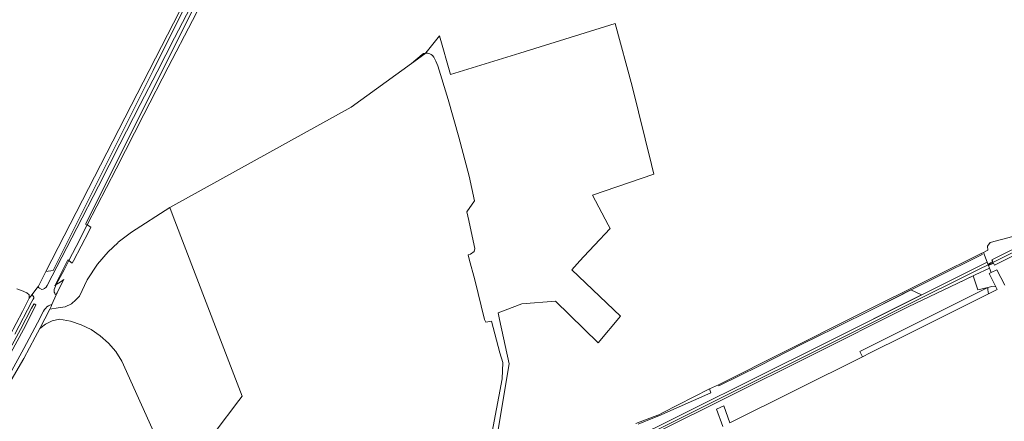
# Model space of a CAD drawing. Header units: millimetres. Extents: x -191 to 81095, y -508122 to 28741.
# Tile 251 of 255: x 5745 to 6603, y 10580 to 10930. Entities that reach past the tile are written whole.
import ezdxf

# ---------------------------------------------------------------- set-up
doc = ezdxf.new("R2010")
doc.units = ezdxf.units.MM
doc.linetypes.add('VE22-087 DB - VST Hervest-Dorsten ALK VA2736$0$1', pattern=[0])
for name, color, linetype, lineweight in [('VE22-087 DB - VST Hervest-Dorsten ALK VA2736$0$AX_Bahnverkehr', 7, 'VE22-087 DB - VST Hervest-Dorsten ALK VA2736$0$1', 18), ('VE22-087 DB - VST Hervest-Dorsten ALK VA2736$0$AX_Flurstueck', 9, 'VE22-087 DB - VST Hervest-Dorsten ALK VA2736$0$1', 18), ('VE22-087 DB - VST Hervest-Dorsten ALK VA2736$0$AX_Gleis', 7, 'VE22-087 DB - VST Hervest-Dorsten ALK VA2736$0$1', 18), ('VE22-087 DB - VST Hervest-Dorsten ALK VA2736$0$AX_Landwirtschaft', 7, 'VE22-087 DB - VST Hervest-Dorsten ALK VA2736$0$1', 18), ('VE22-087 DB - VST Hervest-Dorsten ALK VA2736$0$AX_Strassenverkehr', 7, 'VE22-087 DB - VST Hervest-Dorsten ALK VA2736$0$1', 18), ('VE22-087 DB - VST Hervest-Dorsten ALK VA2736$0$AX_Vegetationsmerkmal', 7, 'VE22-087 DB - VST Hervest-Dorsten ALK VA2736$0$1', 18), ('VE22-087 DB - VST Hervest-Dorsten ALK VA2736$0$Flurgrenzen', 9, 'VE22-087 DB - VST Hervest-Dorsten ALK VA2736$0$1', 18)]:
    doc.layers.add(name, color=color, linetype=linetype, lineweight=lineweight)
doc.layers.add('XREF ALK Kataster', color=251, linetype='Continuous')

# ---------------------------------------------------------------- blocks, each defined once
blk = doc.blocks.new('VE22-087 DB - VST Hervest-Dorsten ALK VA2736')
at = {"layer": 'VE22-087 DB - VST Hervest-Dorsten ALK VA2736$0$AX_Bahnverkehr', "color": 253, "linetype": 'VE22-087 DB - VST Hervest-Dorsten ALK VA2736$0$1', "lineweight": 13, "ltscale": 0.5, "true_color": 0x999999}
for points in [[(5704.08, 10272.93, 0), (5764.98, 10303.13, 0), (5823.8, 10332.65, 0), (5880.4, 10360.88, 0), (5931.98, 10387.01, 0), (5998.87, 10419.75, 0), (6053.56, 10447.48, 0), (6110.7, 10475.4, 0), (6175.02, 10507.99, 0), (6240.5, 10541.23, 0), (6300.11, 10570.45, 0), (6362.42, 10601.38, 0), (6432.66, 10636.35, 0), (6519.22, 10679.74, 0), (6561.57, 10699.8, 0), (6577.15, 10707.29, 0), (6589.68, 10713.27, 0), (6588.84, 10715.44, 0), (6593.22, 10717.58, 0), (6594, 10715.93, 0), (6698.38, 10768.08, 0)], [(6762.78, 10805.33, 0), (6591.8, 10720.57, 0), (6592.59, 10718.91, 0), (6588.31, 10716.82, 0), (6587.69, 10718.44, 0), (6446.36, 10648.03, 0), (6266.61, 10558.37, 0), (6119.79, 10485.38, 0), (5916.87, 10384.32, 0), (5717.21, 10284.89, 0)], [(6266.61, 10558.37, 0), (6446.36, 10648.03, 0), (6587.69, 10718.44, 0), (6584.52, 10726.98, 0), (6582.98, 10726.25, 0), (6583.32, 10725.23, 0), (6541.01, 10704.16, 0), (6489.65, 10678.51, 0), (6454.56, 10660.95, 0), (6426.07, 10646.97, 0), (6389.39, 10628.25, 0), (6353.9, 10610.7, 0), (6353.6, 10611.76, 0), (6345.79, 10608.08, 0), (6346.84, 10604.73, 0), (6301.49, 10584.63, 0), (6297.78, 10583.12, 0), (6283.63, 10577.34, 0)], [(6363.48, 10578.62, 0), (6479.01, 10636.14, 0), (6476.77, 10640.61, 0), (6588.26, 10696.25, 0), (6588.22, 10695.65, 0), (6588.22, 10695.06, 0), (6588.23, 10694.47, 0), (6588.28, 10693.88, 0), (6588.35, 10693.29, 0), (6588.45, 10692.7, 0), (6588.57, 10692.12, 0), (6588.72, 10691.54, 0), (6588.89, 10690.97, 0), (6596.35, 10694.7, 0), (6589.24, 10708.65, 0), (6591.11, 10709.55, 0), (6589.68, 10713.27, 0), (6577.15, 10707.29, 0), (6561.57, 10699.8, 0), (6519.22, 10679.74, 0), (6432.66, 10636.35, 0), (6362.42, 10601.38, 0), (6300.11, 10570.45, 0)]]:
    blk.add_polyline3d(points, dxfattribs=at)
at = {"layer": 'VE22-087 DB - VST Hervest-Dorsten ALK VA2736$0$AX_Flurstueck', "linetype": 'VE22-087 DB - VST Hervest-Dorsten ALK VA2736$0$1', "lineweight": 13, "ltscale": 0.5}
for points in [[(5731.3, 10605.28, 0), (5748.28, 10634.59, 0), (5758.39, 10653.1, 0), (5762.28, 10660.67, 0), (5770.93, 10677.5, 0), (5772.08, 10679.73, 0), (5772.81, 10681.47, 0), (5776.42, 10689.95, 0), (5776.82, 10690.91, 0), (5777.3, 10691.84, 0), (5780.39, 10697.86, 0), (5783.21, 10703.34, 0), (5779.91, 10701.1, 0), (5776.69, 10698.91, 0), (5775.29, 10697.96, 0), (5786.8, 10720.39, 0), (5787.53, 10719.81, 0), (5789.24, 10718.46, 0), (5790.48, 10717.48, 0), (5791.54, 10719.53, 0), (5804.87, 10745.28, 0), (5806.8, 10749.01, 0), (5803.53, 10750.81, 0), (5802.07, 10751.61, 0), (5867.35, 10881.99, 0), (5905.6, 10958.39, 0)], [(5912.27, 10988.12, 0), (5860.94, 10885.3, 0), (5816.68, 10796.64, 0), (5810.18, 10783.62, 0), (5774.07, 10711.29, 0), (5767.69, 10710.4, 0), (5761.09, 10697.59, 0), (5759.72, 10695.82, 0), (5755.55, 10690.42, 0), (5753.07, 10687.2, 0), (5747.27, 10675.52, 0), (5730.69, 10644.19, 0)], [(6157.98, 10551.86, 0), (6171.2, 10630.01, 0), (6162.88, 10668.5, 0), (6161.61, 10674.38, 0), (6182.13, 10682.18, 0), (6211.47, 10684.33, 0), (6248.81, 10648.1, 0), (6268.23, 10671.52, 0), (6225.77, 10711.66, 0), (6232.74, 10719.49, 0), (6236.24, 10723.25, 0), (6250.17, 10738.23, 0), (6254.45, 10742.83, 0), (6259.1, 10747.77, 0), (6257.37, 10751.04, 0), (6243.76, 10776.79, 0), (6297.12, 10795.05, 0), (6295.07, 10803.46, 0), (6278.37, 10871.76, 0), (6263.56, 10926.13, 0), (6180.52, 10900.49, 0), (6120.2, 10881.87, 0), (6110.45, 10915.64, 0), (6109.21, 10914.11, 0), (6099.92, 10902.53, 0), (6098.32, 10900.55, 0), (6097.73, 10899.81, 0), (6086.04, 10891.36, 0), (6033.44, 10853.36, 0), (5875.48, 10766.03, 0), (5878.5, 10758.15, 0), (5918.22, 10654.49, 0), (5938.48, 10601.62, 0), (5935.71, 10597.97, 0), (5915.08, 10570.81, 0)], [(6610.03, 10740.9, 0), (6590.23, 10735.56, 0), (6587.99, 10732.28, 0), (6588.32, 10728.79, 0), (6584.52, 10726.98, 0), (6582.98, 10726.25, 0), (6540.88, 10705.24, 0), (6472.71, 10671.36, 0), (6353.6, 10611.76, 0), (6345.79, 10608.08, 0), (6304.83, 10587.21, 0), (6301.45, 10585.5, 0), (6297.49, 10584.01, 0), (6281.6, 10578.05, 0)], [(6357.33, 10575.42, 0), (6351.8, 10590.29, 0), (6358.08, 10593.33, 0), (6363.48, 10578.62, 0), (6479.01, 10636.14, 0), (6476.77, 10640.61, 0), (6588.26, 10696.25, 0), (6588.22, 10695.65, 0), (6588.22, 10695.06, 0), (6588.23, 10694.47, 0), (6588.28, 10693.88, 0), (6588.35, 10693.29, 0), (6588.45, 10692.7, 0), (6588.57, 10692.12, 0), (6588.72, 10691.54, 0), (6588.89, 10690.97, 0), (6596.35, 10694.7, 0), (6589.24, 10708.65, 0), (6591.11, 10709.55, 0), (6595.93, 10711.85, 0), (6602.92, 10698.35, 0)], [(5681.62, 10461.32, 0), (5764.87, 10503.14, 0), (5766.22, 10500.46, 0), (5866.06, 10550.65, 0), (5867.99, 10556.09, 0), (5833.69, 10632.3, 0), (5828.5, 10640.52, 0), (5822.23, 10647.91, 0), (5814.99, 10654.37, 0), (5806.94, 10659.77, 0), (5798.21, 10664.01, 0), (5788.98, 10666.99, 0), (5779.42, 10668.67, 0), (5773.17, 10667.26, 0), (5767.36, 10664.56, 0), (5762.28, 10660.67, 0), (5758.39, 10653.1, 0), (5748.28, 10634.59, 0), (5731.3, 10605.28, 0)]]:
    blk.add_polyline3d(points, dxfattribs=at)
at = {"layer": 'VE22-087 DB - VST Hervest-Dorsten ALK VA2736$0$AX_Gleis', "color": 7, "linetype": 'VE22-087 DB - VST Hervest-Dorsten ALK VA2736$0$1', "lineweight": 13, "ltscale": 0.5}
blk.add_polyline3d([(5609.03, 10228.62, 0), (5646.54, 10247.11, 0), (5717.2, 10282.37, 0), (5769.35, 10308.13, 0), (5821.85, 10334.2, 0), (5869.16, 10357.79, 0), (5925.22, 10385.7, 0), (5980.64, 10413.24, 0), (6068.21, 10456.95, 0), (6128.25, 10487.01, 0), (6184.47, 10514.87, 0), (6236.01, 10540.56, 0), (6298.82, 10571.75, 0), (6354.59, 10599.6, 0), (6420.98, 10632.52, 0), (6473.11, 10658.69, 0), (6528.05, 10686.08, 0), (6603.44, 10723.58, 0), (6652.83, 10748.17, 0), (6707.15, 10775.36, 0), (6764.32, 10803.71, 0)], dxfattribs=at)
at = {"layer": 'VE22-087 DB - VST Hervest-Dorsten ALK VA2736$0$AX_Landwirtschaft', "color": 253, "linetype": 'VE22-087 DB - VST Hervest-Dorsten ALK VA2736$0$1', "lineweight": 13, "ltscale": 0.5, "true_color": 0x999999}
for points in [[(6152.38, 10549.13, 0), (6165.01, 10616.84, 0), (6165.73, 10631.17, 0), (6163.02, 10639.61, 0), (6155.91, 10667.14, 0), (6150.85, 10666.15, 0), (6149.63, 10668.51, 0), (6141.23, 10702.95, 0), (6136.27, 10721.09, 0), (6135.35, 10724.77, 0), (6137.57, 10725.35, 0), (6140.6, 10727.75, 0), (6141.26, 10730.23, 0), (6138.12, 10745.05, 0), (6136.08, 10754.69, 0), (6134.17, 10762.15, 0), (6141.12, 10771.7, 0), (6136.35, 10793.25, 0), (6127.43, 10827.22, 0), (6117.94, 10860.03, 0), (6109.14, 10889.47, 0), (6107.4, 10893.38, 0), (6105.48, 10896.87, 0), (6104.35, 10898.39, 0), (6103.24, 10899.38, 0), (6102.13, 10899.98, 0), (6100.25, 10900.54, 0), (6098.32, 10900.55, 0), (6096.57, 10900.22, 0), (6095.47, 10899.39, 0), (6086.04, 10891.36, 0), (6033.44, 10853.36, 0), (5875.48, 10766.03, 0), (5842.21, 10744.43, 0), (5830.53, 10735.77, 0), (5830.13, 10735.2, 0), (5821.85, 10727.55, 0), (5812.42, 10716.66, 0), (5803.69, 10703, 0), (5796.92, 10688.72, 0), (5793.55, 10685.57, 0), (5789.85, 10682.1, 0), (5784.26, 10679.59, 0), (5778.32, 10678.6, 0), (5770.93, 10677.5, 0), (5762.28, 10660.67, 0), (5758.39, 10653.1, 0), (5748.28, 10634.59, 0), (5731.3, 10605.28, 0)], [(5730.69, 10644.19, 0), (5747.27, 10675.52, 0), (5753.07, 10687.2, 0), (5752.97, 10689.9, 0), (5751, 10691.71, 0), (5746.42, 10693.87, 0), (5742.26, 10695.28, 0)]]:
    blk.add_polyline3d(points, dxfattribs=at)
at = {"layer": 'VE22-087 DB - VST Hervest-Dorsten ALK VA2736$0$AX_Strassenverkehr', "color": 253, "linetype": 'VE22-087 DB - VST Hervest-Dorsten ALK VA2736$0$1', "lineweight": 13, "ltscale": 0.5, "true_color": 0x999999}
for points in [[(5893.51, 10940.57, 0), (5879.74, 10913.88, 0), (5864.43, 10884.17, 0), (5849.87, 10855.84, 0), (5832.04, 10821.09, 0), (5813.36, 10784.72, 0), (5794.48, 10747.96, 0), (5781.51, 10722.84, 0), (5768.67, 10698.08, 0), (5767.72, 10696.53, 0), (5766.49, 10695.53, 0), (5765.34, 10694.93, 0), (5764.18, 10694.66, 0), (5762.11, 10695.93, 0), (5761.15, 10696.46, 0), (5759.72, 10695.82, 0), (5755.55, 10690.42, 0), (5756.61, 10688.81, 0), (5756.97, 10687.98, 0), (5757, 10687.18, 0), (5756.57, 10686.24, 0), (5755.49, 10684.25, 0), (5740.57, 10655.74, 0)], [(5734.53, 10639.45, 0), (5745.47, 10659.73, 0), (5755.11, 10678.43, 0), (5757.04, 10681.99, 0), (5757.5, 10682.1, 0), (5758.76, 10681.41, 0), (5758.93, 10681, 0), (5747.98, 10659.83, 0), (5731.59, 10629.43, 0)], [(5736.07, 10620.95, 0), (5748.49, 10643.35, 0), (5760.19, 10665.59, 0), (5765.42, 10675.72, 0), (5766.43, 10677.35, 0), (5767.53, 10678.49, 0), (5768.53, 10679.49, 0), (5769.86, 10680.49, 0), (5771.15, 10680.97, 0), (5772.02, 10681.3, 0), (5772.81, 10681.47, 0), (5776.42, 10689.95, 0), (5775.74, 10690.56, 0), (5775.3, 10691.36, 0), (5774.91, 10692.36, 0), (5774.86, 10693.33, 0), (5774.82, 10694.55, 0), (5775.38, 10696.11, 0), (5776.69, 10698.91, 0), (5783.42, 10711.88, 0), (5787.53, 10719.81, 0), (5793.85, 10731.98, 0), (5803.53, 10750.81, 0), (5828.71, 10799.75, 0), (5852.97, 10846.98, 0), (5874.22, 10888.3, 0), (5895.22, 10928.99, 0), (5910.66, 10959.15, 0)], [(5740.57, 10655.74, 0), (5755.49, 10684.25, 0), (5756.57, 10686.24, 0), (5757, 10687.18, 0), (5756.97, 10687.98, 0), (5756.61, 10688.81, 0), (5755.55, 10690.42, 0), (5753.07, 10687.2, 0), (5747.27, 10675.52, 0), (5730.69, 10644.19, 0)], [(5731.59, 10629.43, 0), (5747.98, 10659.83, 0), (5758.93, 10681, 0), (5758.76, 10681.41, 0), (5757.5, 10682.1, 0), (5757.04, 10681.99, 0), (5755.11, 10678.43, 0), (5745.47, 10659.73, 0), (5734.53, 10639.45, 0)], [(5731.3, 10605.28, 0), (5748.28, 10634.59, 0), (5758.39, 10653.1, 0), (5762.28, 10660.67, 0), (5770.93, 10677.5, 0), (5772.08, 10679.73, 0), (5772.81, 10681.47, 0), (5772.02, 10681.3, 0), (5771.15, 10680.97, 0), (5769.86, 10680.49, 0), (5768.53, 10679.49, 0), (5767.53, 10678.49, 0), (5766.43, 10677.35, 0), (5765.42, 10675.72, 0), (5760.19, 10665.59, 0), (5748.49, 10643.35, 0), (5736.07, 10620.95, 0)]]:
    blk.add_polyline3d(points, dxfattribs=at)
at = {"layer": 'VE22-087 DB - VST Hervest-Dorsten ALK VA2736$0$AX_Vegetationsmerkmal', "color": 7, "linetype": 'VE22-087 DB - VST Hervest-Dorsten ALK VA2736$0$1', "lineweight": 13, "ltscale": 0.5}
for points in [[(6363.48, 10578.62, 0), (6479.01, 10636.14, 0), (6485.82, 10639.53, 0), (6515.67, 10654.41, 0), (6596.35, 10694.7, 0), (6595.14, 10697.07, 0), (6591.54, 10697.21, 0), (6588.14, 10696.32, 0), (6579.44, 10694.39, 0), (6575.36, 10706.43, 0), (6561.57, 10699.8, 0), (6519.22, 10679.74, 0), (6432.66, 10636.35, 0), (6362.42, 10601.38, 0), (6300.11, 10570.45, 0)], [(6266.61, 10558.37, 0), (6446.36, 10648.03, 0), (6530.33, 10689.89, 0), (6521.1, 10694.23, 0), (6489.65, 10678.51, 0), (6454.56, 10660.95, 0), (6426.07, 10646.97, 0), (6389.39, 10628.25, 0), (6353.9, 10610.7, 0), (6353.6, 10611.76, 0), (6345.79, 10608.08, 0), (6346.84, 10604.73, 0), (6301.49, 10584.63, 0), (6297.78, 10583.12, 0), (6283.63, 10577.34, 0)]]:
    blk.add_polyline3d(points, dxfattribs=at)
at = {"layer": 'VE22-087 DB - VST Hervest-Dorsten ALK VA2736$0$Flurgrenzen', "ltscale": 0.5}
for points in [[(5910.83, 10988.84, 0), (5767.69, 10710.4, 0), (5761.09, 10697.59, 0), (5759.72, 10695.82, 0), (5755.55, 10690.42, 0), (5753.07, 10687.2, 0), (5747.27, 10675.52, 0), (5730.69, 10644.19, 0)], [(5730.69, 10644.19, 0), (5747.27, 10675.52, 0), (5753.07, 10687.2, 0), (5755.55, 10690.42, 0), (5759.72, 10695.82, 0), (5761.09, 10697.59, 0), (5767.69, 10710.4, 0), (5910.83, 10988.84, 0)]]:
    blk.add_polyline3d(points, dxfattribs=at)

msp = doc.modelspace()

# ---------------------------------------------------------------- block references
at = {"layer": 'XREF ALK Kataster', "color": 251}
msp.add_blockref('VE22-087 DB - VST Hervest-Dorsten ALK VA2736', (0, 0), dxfattribs=at)

doc.saveas('drawing.dxf')
